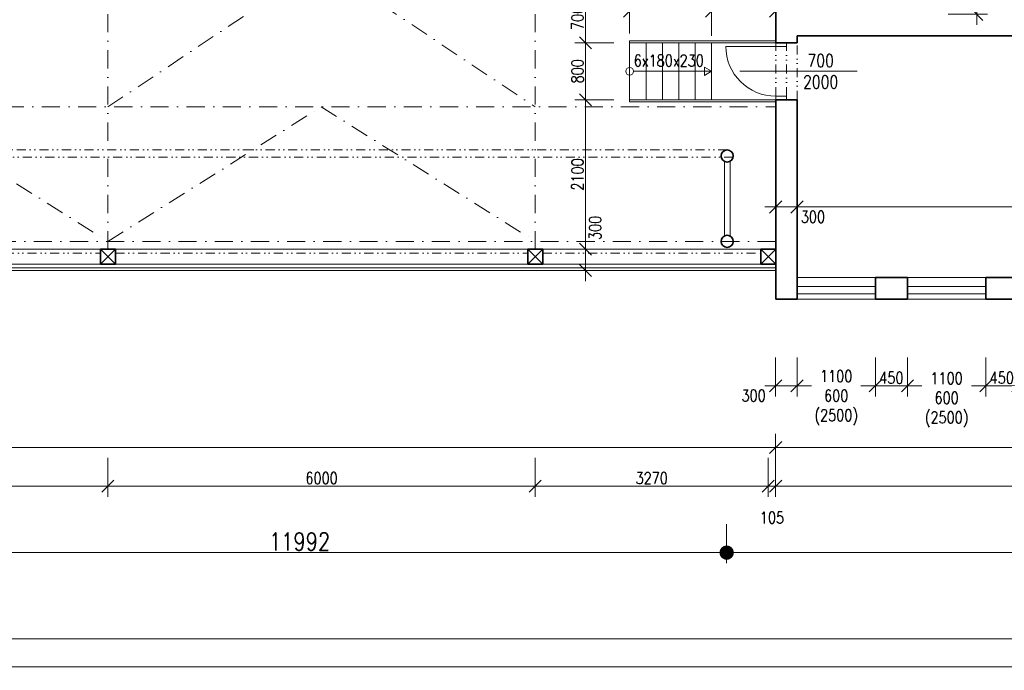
# Model space of a CAD drawing. Header units: millimetres. Extents: x -485339 to 286898, y -1189934 to 1602269.
# Tile 161 of 230: x -81119 to -67295, y -640537 to -631394. Entities that reach past the tile are written whole.
import ezdxf

# ---------------------------------------------------------------- set-up
doc = ezdxf.new("R2010")
doc.units = ezdxf.units.MM
doc.header["$LTSCALE"] = 10
doc.linetypes.add('DASHDOT', pattern=[25.4, 12.7, -6.35, 0, -6.35])
doc.linetypes.add('DĚLICÍ2', pattern=[15.875, 6.35, -3.175, 0, -3.175, 0, -3.175])
doc.layers.get('Defpoints').update_dxf_attribs({"lineweight": 0})
doc.layers.add('BOUR_OBV.PLÁŠT', color=7, linetype='Continuous', lineweight=18, true_color=0x4ccd32)
for name, color, linetype, lineweight in [('St__otvory_dveře', 40, 'Continuous', 18), ('St_kóty', 132, 'Continuous', 18), ('St_otvory_okna', 40, 'Continuous', 18), ('St_popis', 250, 'Continuous', 18), ('St_popis_otvory', 40, 'Continuous', 18), ('St_sloupy_konstrukce haly', 5, 'Continuous', 35), ('St_sloupy_opláštění_půdorys', 25, 'Continuous', 35), ('St_čáry_nad', 250, 'DĚLICÍ2', 18), ('St_čáry_obrys', 5, 'Continuous', 35), ('St_čáry_osy', 250, 'DASHDOT', 18), ('St_čáry_plné', 250, 'Continuous', 18)]:
    doc.layers.add(name, color=color, linetype=linetype, lineweight=lineweight)
doc.styles.get("Standard").update_dxf_attribs({"font": 'simplex.shx', "width": 0.8})
doc.dimstyles.new('stavebníM100', dxfattribs={"dimtxt": 165, "dimasz": 170, "dimexe": 150, "dimexo": 100, "dimgap": 30, "dimtad": 1, "dimdec": 0, "dimtxsty": 'Standard', "dimblk": 'OBLIQUE', "dimcen": -2.5, "dimdle": 150, "dimclrd": 256, "dimclre": 256, "dimclrt": 256, "dimadec": 4, "dimazin": 0, "dimtfac": 1, "dimtdec": 0, "dimtmove": 2, "dimatfit": 3, "dimldrblk": 'OBLIQUE', "dimfxl": 400, "dimfxlon": 1, "dimlwd": -1, "dimlwe": -1, "dimarcsym": 0})
doc.dimstyles.new('stavebníM100_modul', dxfattribs={"dimtxt": 250, "dimasz": 200, "dimexe": 150, "dimexo": 100, "dimgap": 30, "dimtad": 1, "dimdec": 0, "dimtxsty": 'Standard', "dimblk": 'DOT', "dimcen": -2.5, "dimdle": 150, "dimclrd": 256, "dimclre": 256, "dimclrt": 256, "dimadec": 4, "dimazin": 0, "dimtfac": 1, "dimtdec": 0, "dimtmove": 2, "dimatfit": 3, "dimldrblk": 'OBLIQUE', "dimfxl": 400, "dimfxlon": 1, "dimlwd": -1, "dimlwe": -1, "dimarcsym": 0})
doc.dimstyles.new('stavebníM50 vnitřní', dxfattribs={"dimtxt": 100, "dimasz": 100, "dimexe": 50, "dimexo": 100, "dimgap": 30, "dimtad": 1, "dimdec": 0, "dimtxsty": 'Standard', "dimblk": 'OBLIQUE', "dimcen": 2.5, "dimclrd": 256, "dimclre": 256, "dimclrt": 256, "dimadec": 0, "dimazin": 0, "dimtfac": 1, "dimtdec": 0, "dimtmove": 2, "dimatfit": 2, "dimldrblk": 'OBLIQUE', "dimfxl": 250, "dimfxlon": 1, "dimlwd": -1, "dimlwe": -1, "dimarcsym": 0})

# ---------------------------------------------------------------- blocks, each defined once
blk = doc.blocks.new('G$C08AFE675')
at = {"layer": 'St_sloupy_konstrukce haly', "color": 250, "lineweight": 18, "ltscale": 2}
for points in [[(-525, 40), (525, 40)], [(-525, -40), (525, -40)]]:
    blk.add_lwpolyline(points, dxfattribs=at)
at = {"layer": 'St_sloupy_konstrukce haly', "ltscale": 2}
for centre in [(-600, 0), (600, 0)]:
    blk.add_circle(centre, 85, dxfattribs=at)
blk = doc.blocks.new('G$C93A3BA26')
at = {"layer": 'St__otvory_dveře', "ltscale": 2}
for points in [[(0, -50), (50, -50), (50, 100), (0, 100)], [(750, -49), (800, -49), (800, 101), (750, 101)]]:
    blk.add_lwpolyline(points, close=True, dxfattribs=at)
at = {"layer": 'St__otvory_dveře', "linetype": 'DĚLICÍ2', "ltscale": 2}
for points in [[(750, 101), (50, 100)], [(750, -49), (50, -50)]]:
    blk.add_lwpolyline(points, dxfattribs=at)
at = {"layer": 'St__otvory_dveře', "ltscale": 2}
blk.add_lwpolyline([(50, -50), (50, -750)], dxfattribs=at)
blk.add_arc((50, -50), 700, 270, 0, dxfattribs=at)
blk = doc.blocks.new('G$C0F2906C7')
at = {"layer": 'St_sloupy_opláštění_půdorys', "ltscale": 2}
blk.add_lwpolyline([(-105, -105), (105, -105), (105, 105), (-105, 105)], close=True, dxfattribs=at)
for points in [[(-105, 105), (105, -105)], [(105, 105), (-105, -105)]]:
    blk.add_lwpolyline(points, dxfattribs=at)
blk = doc.blocks.new('*U3715')
at = {"layer": 'St_čáry_osy', "ltscale": 2}
blk.add_lwpolyline([(-3000, -1945), (-4, -55), (3000, -1945)], dxfattribs=at)
blk = doc.blocks.new('*U3716')
at = {"layer": 'St_čáry_osy', "ltscale": 2}
for p in [(48000, 0), (54000, 0)]:
    blk.add_blockref('*U3715', p, dxfattribs=at)
blk = doc.blocks.new('_OBLIQUE')
at = {"color": 0, "linetype": 'ByBlock'}
blk.add_line((-0.5, -0.5), (0.5, 0.5), dxfattribs=at)
blk = doc.blocks.new('*D4048')
at = {"layer": 'Defpoints', "color": 0}
for p in [(-140255, -636716), (-70505, -637116), (-70505, -637405)]:
    blk.add_point(p, dxfattribs=at)
at = {"layer": 'St_kóty'}
for p, q in [((-140255, -637005), (-140255, -637555)), ((-70505, -637216), (-70505, -637555)), ((-140405, -637405), (-70355, -637405))]:
    blk.add_line(p, q, dxfattribs=at)
at = {"layer": 'St_kóty', "linetype": 'ByBlock', "xscale": 170, "yscale": 170, "zscale": 170, "rotation": 180}
blk.add_blockref('_OBLIQUE', (-140255, -637405), dxfattribs=at)
at = {"layer": 'St_kóty', "linetype": 'ByBlock', "xscale": 170, "yscale": 170, "zscale": 170}
blk.add_blockref('_OBLIQUE', (-70505, -637405), dxfattribs=at)
at = {"layer": 'St_kóty', "insert": (-105380, -637292), "char_height": 165, "attachment_point": 5}
blk.add_mtext('69750', dxfattribs=at)
blk = doc.blocks.new('*D4049')
at = {"layer": 'Defpoints', "color": 0}
for p in [(-70505, -637116), (-59725, -637116), (-59725, -637405)]:
    blk.add_point(p, dxfattribs=at)
at = {"layer": 'St_kóty'}
for p, q in [((-70505, -637216), (-70505, -637555)), ((-59725, -637216), (-59725, -637555)), ((-70655, -637405), (-59575, -637405))]:
    blk.add_line(p, q, dxfattribs=at)
at = {"layer": 'St_kóty', "linetype": 'ByBlock', "xscale": 170, "yscale": 170, "zscale": 170, "rotation": 180}
blk.add_blockref('_OBLIQUE', (-70505, -637405), dxfattribs=at)
at = {"layer": 'St_kóty', "linetype": 'ByBlock', "xscale": 170, "yscale": 170, "zscale": 170}
blk.add_blockref('_OBLIQUE', (-59725, -637405), dxfattribs=at)
at = {"layer": 'St_kóty', "insert": (-65115, -637292), "char_height": 165, "attachment_point": 5}
blk.add_mtext('10780', dxfattribs=at)
blk = doc.blocks.new('*D4055')
at = {"layer": 'Defpoints', "color": 0}
for p in [(-67555, -635319), (-67105, -635319), (-67555, -636539)]:
    blk.add_point(p, dxfattribs=at)
at = {"layer": 'St_kóty'}
for p, q in [((-67555, -636139), (-67555, -636689)), ((-67105, -636139), (-67105, -636689)), ((-66955, -636539), (-67705, -636539))]:
    blk.add_line(p, q, dxfattribs=at)
at = {"layer": 'St_kóty', "linetype": 'ByBlock', "xscale": 170, "yscale": 170, "zscale": 170, "rotation": 180}
blk.add_blockref('_OBLIQUE', (-67555, -636539), dxfattribs=at)
at = {"layer": 'St_kóty', "linetype": 'ByBlock', "xscale": 170, "yscale": 170, "zscale": 170}
blk.add_blockref('_OBLIQUE', (-67105, -636539), dxfattribs=at)
at = {"layer": 'St_kóty', "insert": (-67330, -636426), "char_height": 165, "attachment_point": 5}
blk.add_mtext('450', dxfattribs=at)
blk = doc.blocks.new('*D4056')
at = {"layer": 'Defpoints', "color": 0}
for p in [(-68655, -635319), (-67555, -635319), (-68655, -636539)]:
    blk.add_point(p, dxfattribs=at)
at = {"layer": 'St_kóty'}
for p, q in [((-68655, -636139), (-68655, -636689)), ((-67555, -636139), (-67555, -636689)), ((-68805, -636539), (-68452, -636539)), ((-67405, -636539), (-67757, -636539))]:
    blk.add_line(p, q, dxfattribs=at)
at = {"layer": 'St_kóty', "linetype": 'ByBlock', "xscale": 170, "yscale": 170, "zscale": 170, "rotation": 180}
blk.add_blockref('_OBLIQUE', (-68655, -636539), dxfattribs=at)
at = {"layer": 'St_kóty', "linetype": 'ByBlock', "xscale": 170, "yscale": 170, "zscale": 170}
blk.add_blockref('_OBLIQUE', (-67555, -636539), dxfattribs=at)
at = {"layer": 'St_kóty', "insert": (-68105, -636735), "char_height": 165, "attachment_point": 5}
blk.add_mtext('1100\\P600\\P(2500)', dxfattribs=at)
blk = doc.blocks.new('*D4057')
at = {"layer": 'Defpoints', "color": 0}
for p in [(-69105, -635319), (-68655, -635319), (-69105, -636539)]:
    blk.add_point(p, dxfattribs=at)
at = {"layer": 'St_kóty'}
for p, q in [((-69105, -636139), (-69105, -636689)), ((-68655, -636139), (-68655, -636689)), ((-68505, -636539), (-69255, -636539))]:
    blk.add_line(p, q, dxfattribs=at)
at = {"layer": 'St_kóty', "linetype": 'ByBlock', "xscale": 170, "yscale": 170, "zscale": 170, "rotation": 180}
blk.add_blockref('_OBLIQUE', (-69105, -636539), dxfattribs=at)
at = {"layer": 'St_kóty', "linetype": 'ByBlock', "xscale": 170, "yscale": 170, "zscale": 170}
blk.add_blockref('_OBLIQUE', (-68655, -636539), dxfattribs=at)
at = {"layer": 'St_kóty', "insert": (-68880, -636426), "char_height": 165, "attachment_point": 5}
blk.add_mtext('450', dxfattribs=at)
blk = doc.blocks.new('*D4058')
at = {"layer": 'Defpoints', "color": 0}
for p in [(-70205, -635319), (-69105, -635319), (-70205, -636539)]:
    blk.add_point(p, dxfattribs=at)
at = {"layer": 'St_kóty'}
for p, q in [((-70205, -636139), (-70205, -636689)), ((-69105, -636139), (-69105, -636689)), ((-70355, -636539), (-70002, -636539)), ((-68955, -636539), (-69307, -636539))]:
    blk.add_line(p, q, dxfattribs=at)
at = {"layer": 'St_kóty', "linetype": 'ByBlock', "xscale": 170, "yscale": 170, "zscale": 170, "rotation": 180}
blk.add_blockref('_OBLIQUE', (-70205, -636539), dxfattribs=at)
at = {"layer": 'St_kóty', "linetype": 'ByBlock', "xscale": 170, "yscale": 170, "zscale": 170}
blk.add_blockref('_OBLIQUE', (-69105, -636539), dxfattribs=at)
at = {"layer": 'St_kóty', "insert": (-69655, -636705), "char_height": 165, "attachment_point": 5}
blk.add_mtext('1100\\P600\\P(2500)', dxfattribs=at)
blk = doc.blocks.new('*D4059')
at = {"layer": 'Defpoints', "color": 0}
for p in [(-70505, -635319), (-70205, -635319), (-70505, -636539)]:
    blk.add_point(p, dxfattribs=at)
at = {"layer": 'St_kóty'}
for p, q in [((-70505, -636139), (-70505, -636689)), ((-70205, -636139), (-70205, -636689)), ((-70055, -636539), (-70655, -636539))]:
    blk.add_line(p, q, dxfattribs=at)
at = {"layer": 'St_kóty', "linetype": 'ByBlock', "xscale": 170, "yscale": 170, "zscale": 170, "rotation": 180}
blk.add_blockref('_OBLIQUE', (-70505, -636539), dxfattribs=at)
at = {"layer": 'St_kóty', "linetype": 'ByBlock', "xscale": 170, "yscale": 170, "zscale": 170}
blk.add_blockref('_OBLIQUE', (-70205, -636539), dxfattribs=at)
at = {"layer": 'St_kóty', "insert": (-70815, -636676), "char_height": 165, "attachment_point": 5}
blk.add_mtext('300', dxfattribs=at)
blk = doc.blocks.new('*D4073')
at = {"layer": 'Defpoints', "color": 0}
for p in [(-85880, -634724), (-79880, -634724), (-79880, -637949)]:
    blk.add_point(p, dxfattribs=at)
at = {"layer": 'St_kóty'}
for p, q in [((-85880, -637549), (-85880, -638099)), ((-79880, -637549), (-79880, -638099)), ((-86030, -637949), (-79730, -637949))]:
    blk.add_line(p, q, dxfattribs=at)
at = {"layer": 'St_kóty', "xscale": 170, "yscale": 170, "zscale": 170, "rotation": 180}
blk.add_blockref('_OBLIQUE', (-85880, -637949), dxfattribs=at)
at = {"layer": 'St_kóty', "xscale": 170, "yscale": 170, "zscale": 170}
blk.add_blockref('_OBLIQUE', (-79880, -637949), dxfattribs=at)
at = {"layer": 'St_kóty', "insert": (-82880, -637836), "char_height": 165, "attachment_point": 5}
blk.add_mtext('6000', dxfattribs=at)
blk = doc.blocks.new('*D4074')
at = {"layer": 'Defpoints', "color": 0}
for p in [(-79880, -634724), (-73880, -634724), (-73880, -637949)]:
    blk.add_point(p, dxfattribs=at)
at = {"layer": 'St_kóty'}
for p, q in [((-79880, -637549), (-79880, -638099)), ((-73880, -637549), (-73880, -638099)), ((-80030, -637949), (-73730, -637949))]:
    blk.add_line(p, q, dxfattribs=at)
at = {"layer": 'St_kóty', "xscale": 170, "yscale": 170, "zscale": 170, "rotation": 180}
blk.add_blockref('_OBLIQUE', (-79880, -637949), dxfattribs=at)
at = {"layer": 'St_kóty', "xscale": 170, "yscale": 170, "zscale": 170}
blk.add_blockref('_OBLIQUE', (-73880, -637949), dxfattribs=at)
at = {"layer": 'St_kóty', "insert": (-76880, -637836), "char_height": 165, "attachment_point": 5}
blk.add_mtext('6000', dxfattribs=at)
blk = doc.blocks.new('*D4075')
at = {"layer": 'Defpoints', "color": 0}
for p in [(-73880, -634724), (-70610, -634724), (-70610, -637949)]:
    blk.add_point(p, dxfattribs=at)
at = {"layer": 'St_kóty'}
for p, q in [((-73880, -637549), (-73880, -638099)), ((-70610, -637549), (-70610, -638099)), ((-74030, -637949), (-70460, -637949))]:
    blk.add_line(p, q, dxfattribs=at)
at = {"layer": 'St_kóty', "xscale": 170, "yscale": 170, "zscale": 170, "rotation": 180}
blk.add_blockref('_OBLIQUE', (-73880, -637949), dxfattribs=at)
at = {"layer": 'St_kóty', "xscale": 170, "yscale": 170, "zscale": 170}
blk.add_blockref('_OBLIQUE', (-70610, -637949), dxfattribs=at)
at = {"layer": 'St_kóty', "insert": (-72245, -637836), "char_height": 165, "attachment_point": 5}
blk.add_mtext('3270', dxfattribs=at)
blk = doc.blocks.new('*D4076')
at = {"layer": 'Defpoints', "color": 0}
for p in [(-70610, -634724), (-70505, -635319), (-70505, -637949)]:
    blk.add_point(p, dxfattribs=at)
at = {"layer": 'St_kóty'}
for p, q in [((-70610, -637549), (-70610, -638099)), ((-70505, -637549), (-70505, -638099)), ((-70760, -637949), (-70355, -637949))]:
    blk.add_line(p, q, dxfattribs=at)
at = {"layer": 'St_kóty', "xscale": 170, "yscale": 170, "zscale": 170, "rotation": 180}
blk.add_blockref('_OBLIQUE', (-70610, -637949), dxfattribs=at)
at = {"layer": 'St_kóty', "xscale": 170, "yscale": 170, "zscale": 170}
blk.add_blockref('_OBLIQUE', (-70505, -637949), dxfattribs=at)
at = {"layer": 'St_kóty', "insert": (-70557, -638391), "char_height": 165, "attachment_point": 5}
blk.add_mtext('105', dxfattribs=at)
blk = doc.blocks.new('*D4077')
at = {"layer": 'Defpoints', "color": 0}
for p in [(-70505, -635319), (-59725, -635319), (-59725, -637949)]:
    blk.add_point(p, dxfattribs=at)
at = {"layer": 'St_kóty'}
for p, q in [((-70505, -637549), (-70505, -638099)), ((-59725, -637549), (-59725, -638099)), ((-70655, -637949), (-59575, -637949))]:
    blk.add_line(p, q, dxfattribs=at)
at = {"layer": 'St_kóty', "linetype": 'ByBlock', "xscale": 170, "yscale": 170, "zscale": 170, "rotation": 180}
blk.add_blockref('_OBLIQUE', (-70505, -637949), dxfattribs=at)
at = {"layer": 'St_kóty', "linetype": 'ByBlock', "xscale": 170, "yscale": 170, "zscale": 170}
blk.add_blockref('_OBLIQUE', (-59725, -637949), dxfattribs=at)
at = {"layer": 'St_kóty', "insert": (-65115, -637836), "char_height": 165, "attachment_point": 5}
blk.add_mtext('10780', dxfattribs=at)
blk = doc.blocks.new('_Dot')
at = {"color": 0, "linetype": 'ByBlock', "lineweight": -2}
blk.add_line((-0.5, 0), (-1, 0), dxfattribs=at)
at = {"color": 0, "linetype": 'ByBlock', "const_width": 0.5}
blk.add_lwpolyline([(-0.25, 0, 1), (0.25, 0, 1)], format="xyb", close=True, dxfattribs=at)
blk = doc.blocks.new('*D4087')
at = {"layer": 'Defpoints', "color": 0}
for p in [(-71193, -615624), (-59185, -615624), (-71193, -638883)]:
    blk.add_point(p, dxfattribs=at)
at = {"layer": 'St_kóty'}
for p, q in [((-71193, -638483), (-71193, -639033)), ((-59185, -638483), (-59185, -639033)), ((-59385, -638883), (-70993, -638883))]:
    blk.add_line(p, q, dxfattribs=at)
at = {"layer": 'St_kóty', "xscale": 200, "yscale": 200, "zscale": 200, "rotation": 180}
blk.add_blockref('_Dot', (-71193, -638883), dxfattribs=at)
at = {"layer": 'St_kóty', "xscale": 200, "yscale": 200, "zscale": 200}
blk.add_blockref('_Dot', (-59185, -638883), dxfattribs=at)
at = {"layer": 'St_kóty', "insert": (-65189, -638728), "char_height": 250, "attachment_point": 5}
blk.add_mtext('12008', dxfattribs=at)
blk = doc.blocks.new('*D4088')
at = {"layer": 'Defpoints', "color": 0}
for p in [(-83185, -615709), (-71193, -615624), (-83185, -638883)]:
    blk.add_point(p, dxfattribs=at)
at = {"layer": 'St_kóty'}
for p, q in [((-83185, -638483), (-83185, -639033)), ((-71193, -638483), (-71193, -639033)), ((-71393, -638883), (-82985, -638883))]:
    blk.add_line(p, q, dxfattribs=at)
at = {"layer": 'St_kóty', "xscale": 200, "yscale": 200, "zscale": 200, "rotation": 180}
blk.add_blockref('_Dot', (-83185, -638883), dxfattribs=at)
at = {"layer": 'St_kóty', "xscale": 200, "yscale": 200, "zscale": 200}
blk.add_blockref('_Dot', (-71193, -638883), dxfattribs=at)
at = {"layer": 'St_kóty', "insert": (-77189, -638728), "char_height": 250, "attachment_point": 5}
blk.add_mtext('11992', dxfattribs=at)
blk = doc.blocks.new('*D4180')
at = {"layer": 'Defpoints', "color": 0}
for p in [(-71405, -631275), (-72555, -631689), (-71405, -631719)]:
    blk.add_point(p, dxfattribs=at)
at = {"layer": 'St_kóty'}
for p, q in [((-72555, -631589), (-72555, -631125)), ((-71405, -631619), (-71405, -631125)), ((-72705, -631275), (-71255, -631275))]:
    blk.add_line(p, q, dxfattribs=at)
at = {"layer": 'St_kóty', "linetype": 'ByBlock', "xscale": 170, "yscale": 170, "zscale": 170, "rotation": 180}
blk.add_blockref('_OBLIQUE', (-72555, -631275), dxfattribs=at)
at = {"layer": 'St_kóty', "linetype": 'ByBlock', "xscale": 170, "yscale": 170, "zscale": 170}
blk.add_blockref('_OBLIQUE', (-71405, -631275), dxfattribs=at)
at = {"layer": 'St_kóty', "insert": (-71980, -631163), "char_height": 165, "attachment_point": 5}
blk.add_mtext('1150', dxfattribs=at)
blk = doc.blocks.new('*D4181')
at = {"layer": 'Defpoints', "color": 0}
for p in [(-70505, -631019), (-70505, -631275), (-71405, -631719)]:
    blk.add_point(p, dxfattribs=at)
at = {"layer": 'St_kóty'}
for p, q in [((-71405, -631619), (-71405, -631125)), ((-70505, -631119), (-70505, -631425)), ((-71555, -631275), (-70355, -631275))]:
    blk.add_line(p, q, dxfattribs=at)
at = {"layer": 'St_kóty', "linetype": 'ByBlock', "xscale": 170, "yscale": 170, "zscale": 170, "rotation": 180}
blk.add_blockref('_OBLIQUE', (-71405, -631275), dxfattribs=at)
at = {"layer": 'St_kóty', "linetype": 'ByBlock', "xscale": 170, "yscale": 170, "zscale": 170}
blk.add_blockref('_OBLIQUE', (-70505, -631275), dxfattribs=at)
at = {"layer": 'St_kóty', "insert": (-70955, -631163), "char_height": 165, "attachment_point": 5}
blk.add_mtext('900', dxfattribs=at)
blk = doc.blocks.new('*D4182')
at = {"layer": 'Defpoints', "color": 0}
for p in [(-70505, -631019), (-73175, -631719), (-70505, -631719)]:
    blk.add_point(p, dxfattribs=at)
at = {"layer": 'St_kóty'}
for p, q in [((-73175, -630869), (-73175, -631869)), ((-72775, -631019), (-73325, -631019)), ((-72775, -631719), (-73325, -631719))]:
    blk.add_line(p, q, dxfattribs=at)
at = {"layer": 'St_kóty', "xscale": 170, "yscale": 170, "zscale": 170}
for p, rotation in [((-73175, -631019), 90), ((-73175, -631719), 270)]:
    blk.add_blockref('_OBLIQUE', p, dxfattribs=dict(at, rotation=rotation))
at = {"layer": 'St_kóty', "insert": (-73287, -631369), "char_height": 165, "attachment_point": 5, "rotation": 90}
blk.add_mtext('700', dxfattribs=at)
blk = doc.blocks.new('*D4183')
at = {"layer": 'Defpoints', "color": 0}
for p in [(-70505, -631719), (-73175, -632519), (-72555, -632519)]:
    blk.add_point(p, dxfattribs=at)
at = {"layer": 'St_kóty'}
for p, q in [((-73175, -631569), (-73175, -632669)), ((-72775, -631719), (-73325, -631719)), ((-72775, -632519), (-73325, -632519))]:
    blk.add_line(p, q, dxfattribs=at)
at = {"layer": 'St_kóty', "xscale": 170, "yscale": 170, "zscale": 170}
for p, rotation in [((-73175, -631719), 90), ((-73175, -632519), 270)]:
    blk.add_blockref('_OBLIQUE', p, dxfattribs=dict(at, rotation=rotation))
at = {"layer": 'St_kóty', "insert": (-73287, -632119), "char_height": 165, "attachment_point": 5, "rotation": 90}
blk.add_mtext('800', dxfattribs=at)
blk = doc.blocks.new('*D4184')
at = {"layer": 'Defpoints', "color": 0}
for p in [(-72555, -632519), (-73175, -634619), (-70505, -634619)]:
    blk.add_point(p, dxfattribs=at)
at = {"layer": 'St_kóty'}
for p, q in [((-73175, -632369), (-73175, -634769)), ((-72775, -632519), (-73325, -632519)), ((-72775, -634619), (-73325, -634619))]:
    blk.add_line(p, q, dxfattribs=at)
at = {"layer": 'St_kóty', "xscale": 170, "yscale": 170, "zscale": 170}
for p, rotation in [((-73175, -632519), 90), ((-73175, -634619), 270)]:
    blk.add_blockref('_OBLIQUE', p, dxfattribs=dict(at, rotation=rotation))
at = {"layer": 'St_kóty', "insert": (-73287, -633569), "char_height": 165, "attachment_point": 5, "rotation": 90}
blk.add_mtext('2100', dxfattribs=at)
blk = doc.blocks.new('*D4185')
at = {"layer": 'Defpoints', "color": 0}
for p in [(-70505, -634619), (-73175, -634919), (-70505, -634919)]:
    blk.add_point(p, dxfattribs=at)
at = {"layer": 'St_kóty'}
for p, q in [((-73175, -634469), (-73175, -635069)), ((-72775, -634619), (-73325, -634619)), ((-72775, -634919), (-73325, -634919))]:
    blk.add_line(p, q, dxfattribs=at)
at = {"layer": 'St_kóty', "xscale": 170, "yscale": 170, "zscale": 170}
for p, rotation in [((-73175, -634619), 90), ((-73175, -634919), 270)]:
    blk.add_blockref('_OBLIQUE', p, dxfattribs=dict(at, rotation=rotation))
at = {"layer": 'St_kóty', "insert": (-73039, -634320), "char_height": 165, "attachment_point": 5, "rotation": 90}
blk.add_mtext('300', dxfattribs=at)
blk = doc.blocks.new('*D4186')
at = {"layer": 'Defpoints', "color": 0}
for p in [(-70205, -635019), (-63314, -635019), (-70205, -635319)]:
    blk.add_point(p, dxfattribs=at)
at = {"layer": 'St_kóty'}
for p, q in [((-63314, -635469), (-63314, -634869)), ((-63714, -635019), (-63164, -635019)), ((-63714, -635319), (-63164, -635319))]:
    blk.add_line(p, q, dxfattribs=at)
at = {"layer": 'St_kóty', "linetype": 'ByBlock', "xscale": 170, "yscale": 170, "zscale": 170}
for p, rotation in [((-63314, -635019), 90), ((-63314, -635319), 270)]:
    blk.add_blockref('_OBLIQUE', p, dxfattribs=dict(at, rotation=rotation))
at = {"layer": 'St_kóty', "insert": (-63126, -634826), "char_height": 165, "attachment_point": 5, "rotation": 90}
blk.add_mtext('300', dxfattribs=at)
blk = doc.blocks.new('*D4187')
at = {"layer": 'Defpoints', "color": 0}
for p in [(-63314, -631619), (-63126, -631619), (-70205, -635019)]:
    blk.add_point(p, dxfattribs=at)
at = {"layer": 'St_kóty'}
for p, q in [((-63314, -635169), (-63314, -631469)), ((-63226, -631619), (-63464, -631619)), ((-63714, -635019), (-63164, -635019))]:
    blk.add_line(p, q, dxfattribs=at)
at = {"layer": 'St_kóty', "linetype": 'ByBlock', "xscale": 170, "yscale": 170, "zscale": 170}
for p, rotation in [((-63314, -631619), 90), ((-63314, -635019), 270)]:
    blk.add_blockref('_OBLIQUE', p, dxfattribs=dict(at, rotation=rotation))
at = {"layer": 'St_kóty', "insert": (-63426, -633319), "char_height": 165, "attachment_point": 5, "rotation": 90}
blk.add_mtext('3400', dxfattribs=at)
blk = doc.blocks.new('*D4193')
at = {"layer": 'Defpoints', "color": 0}
for p in [(-70205, -631019), (-67681, -631019), (-70205, -631319)]:
    blk.add_point(p, dxfattribs=at)
at = {"layer": 'St_kóty'}
for p, q in [((-67681, -631469), (-67681, -630869)), ((-68081, -631019), (-67531, -631019)), ((-68081, -631319), (-67531, -631319))]:
    blk.add_line(p, q, dxfattribs=at)
at = {"layer": 'St_kóty', "linetype": 'ByBlock', "xscale": 170, "yscale": 170, "zscale": 170}
for p, rotation in [((-67681, -631019), 90), ((-67681, -631319), 270)]:
    blk.add_blockref('_OBLIQUE', p, dxfattribs=dict(at, rotation=rotation))
at = {"layer": 'St_kóty', "insert": (-67485, -630777), "char_height": 165, "attachment_point": 5, "rotation": 90}
blk.add_mtext('300', dxfattribs=at)
blk = doc.blocks.new('*D4196')
at = {"layer": 'Defpoints', "color": 0}
for p in [(-70205, -634026), (-70505, -634509), (-70205, -634509)]:
    blk.add_point(p, dxfattribs=at)
at = {"layer": 'St_kóty'}
for p, q in [((-70505, -634409), (-70505, -633876)), ((-70205, -634409), (-70205, -633876)), ((-70655, -634026), (-70055, -634026))]:
    blk.add_line(p, q, dxfattribs=at)
at = {"layer": 'St_kóty', "linetype": 'ByBlock', "xscale": 170, "yscale": 170, "zscale": 170, "rotation": 180}
blk.add_blockref('_OBLIQUE', (-70505, -634026), dxfattribs=at)
at = {"layer": 'St_kóty', "linetype": 'ByBlock', "xscale": 170, "yscale": 170, "zscale": 170}
blk.add_blockref('_OBLIQUE', (-70205, -634026), dxfattribs=at)
at = {"layer": 'St_kóty', "insert": (-69982, -634165), "char_height": 165, "attachment_point": 5}
blk.add_mtext('300', dxfattribs=at)
blk = doc.blocks.new('*D4197')
at = {"layer": 'Defpoints', "color": 0}
for p in [(-60025, -633189), (-60025, -634026), (-70205, -634509)]:
    blk.add_point(p, dxfattribs=at)
at = {"layer": 'St_kóty'}
for p, q in [((-60025, -633626), (-60025, -634176)), ((-70205, -634409), (-70205, -633876)), ((-70355, -634026), (-59875, -634026))]:
    blk.add_line(p, q, dxfattribs=at)
at = {"layer": 'St_kóty', "linetype": 'ByBlock', "xscale": 170, "yscale": 170, "zscale": 170, "rotation": 180}
blk.add_blockref('_OBLIQUE', (-70205, -634026), dxfattribs=at)
at = {"layer": 'St_kóty', "linetype": 'ByBlock', "xscale": 170, "yscale": 170, "zscale": 170}
blk.add_blockref('_OBLIQUE', (-60025, -634026), dxfattribs=at)
at = {"layer": 'St_kóty', "insert": (-65115, -633913), "char_height": 165, "attachment_point": 5}
blk.add_mtext('10180', dxfattribs=at)
blk = doc.blocks.new('*D5385')
at = {"layer": 'Defpoints', "color": 0}
for p in [(-43625, -616887), (-140555, -634919), (-43625, -640487)]:
    blk.add_point(p, dxfattribs=at)
at = {"layer": 'St_kóty'}
for p, q in [((-140555, -640237), (-140555, -640537)), ((-43625, -640237), (-43625, -640537)), ((-140555, -640487), (-43625, -640487))]:
    blk.add_line(p, q, dxfattribs=at)
at = {"layer": 'St_kóty', "linetype": 'ByBlock', "xscale": 100, "yscale": 100, "zscale": 100, "rotation": 180}
blk.add_blockref('_OBLIQUE', (-140555, -640487), dxfattribs=at)
at = {"layer": 'St_kóty', "linetype": 'ByBlock', "xscale": 100, "yscale": 100, "zscale": 100}
blk.add_blockref('_OBLIQUE', (-43625, -640487), dxfattribs=at)
at = {"layer": 'St_kóty', "insert": (-92090, -640407), "char_height": 100, "attachment_point": 5}
blk.add_mtext('96930', dxfattribs=at)
blk = doc.blocks.new('*D5386')
at = {"layer": 'Defpoints', "color": 0}
for p in [(-140555, -634919), (-59725, -635319), (-59725, -640095)]:
    blk.add_point(p, dxfattribs=at)
at = {"layer": 'St_kóty'}
for p, q in [((-140555, -639845), (-140555, -640145)), ((-59725, -639845), (-59725, -640145)), ((-140555, -640095), (-59725, -640095))]:
    blk.add_line(p, q, dxfattribs=at)
at = {"layer": 'St_kóty', "linetype": 'ByBlock', "xscale": 100, "yscale": 100, "zscale": 100, "rotation": 180}
blk.add_blockref('_OBLIQUE', (-140555, -640095), dxfattribs=at)
at = {"layer": 'St_kóty', "linetype": 'ByBlock', "xscale": 100, "yscale": 100, "zscale": 100}
blk.add_blockref('_OBLIQUE', (-59725, -640095), dxfattribs=at)
at = {"layer": 'St_kóty', "insert": (-100140, -640015), "char_height": 100, "attachment_point": 5}
blk.add_mtext('80830', dxfattribs=at)

msp = doc.modelspace()

# ---------------------------------------------------------------- linework, layer by layer
at = {"layer": 'BOUR_OBV.PLÁŠT', "ltscale": 2}
for points in [[(-140254.9, -634829.2), (-70504.9, -634829.2)], [(-140254.9, -634879.2), (-70504.9, -634879.2)]]:
    msp.add_lwpolyline(points, dxfattribs=at)
at = {"layer": 'St_otvory_okna', "ltscale": 2}
for points in [[(-69104.9, -635144.2), (-70204.9, -635144.2)], [(-67554.9, -635144.2), (-68654.9, -635144.2)], [(-69104.9, -635244.2), (-70204.9, -635244.2)], [(-67554.9, -635244.2), (-68654.9, -635244.2)]]:
    msp.add_lwpolyline(points, dxfattribs=at)
at = {"layer": 'St_popis_otvory'}
msp.add_lwpolyline([(-71008.1, -632119.2), (-69360.6, -632119.2)], dxfattribs=at)
at = {"layer": 'St_čáry_nad', "ltscale": 2}
for points in [[(-70204.9, -632519.2), (-70204.9, -631719.2)], [(-71184.9, -633224.2), (-139879.9, -633224.2)], [(-71101.2, -633324.2), (-139879.9, -633324.2)], [(-85774.9, -634674.2), (-79984.9, -634674.2)], [(-79774.9, -634674.2), (-73984.9, -634674.2)], [(-73774.9, -634674.2), (-70714.9, -634674.2)]]:
    msp.add_lwpolyline(points, dxfattribs=at)
at = {"layer": 'St_čáry_obrys', "ltscale": 2}
for points in [[(-70504.9, -631719.2), (-70504.9, -631019.2)], [(-70504.9, -631719.2), (-70204.9, -631719.2)], [(-60024.9, -631619.2), (-70204.9, -631619.2)], [(-70204.9, -631719.2), (-70204.9, -631619.2)], [(-70504.9, -635319.2), (-70504.9, -632519.2)], [(-70504.9, -632519.2), (-70204.9, -632519.2)], [(-70204.9, -635319.2), (-70204.9, -632519.2)], [(-69104.9, -635319.2), (-69104.9, -635019.2)], [(-68654.9, -635019.2), (-69104.9, -635019.2)], [(-68654.9, -635319.2), (-68654.9, -635019.2)], [(-67554.9, -635319.2), (-67554.9, -635019.2)], [(-67104.9, -635019.2), (-67554.9, -635019.2)], [(-70204.9, -635319.2), (-70504.9, -635319.2)], [(-68654.9, -635319.2), (-69104.9, -635319.2)], [(-67104.9, -635319.2), (-67554.9, -635319.2)]]:
    msp.add_lwpolyline(points, dxfattribs=at)
at = {"layer": 'St_čáry_osy', "ltscale": 2}
for points in [[(-79879.9, -634619.2), (-79879.9, -567627.2)], [(-73879.9, -634619.2), (-73879.9, -625639.2)], [(-79879.9, -632619.2), (-76884.2, -630619.2), (-73879.9, -632619.2)], [(-140254.9, -632619.2), (-70504.9, -632619.2)], [(-70504.9, -634509.2), (-140099.9, -634509.2)]]:
    msp.add_lwpolyline(points, dxfattribs=at)
at = {"layer": 'St_čáry_plné', "ltscale": 2}
for p, q in [((-72554.9, -631689.2), (-70504.9, -631689.2)), ((-71404.9, -631719.2), (-71404.9, -632519.2)), ((-71404.9, -631719.2), (-70504.9, -631719.2)), ((-72554.9, -632549.2), (-70504.9, -632549.2)), ((-71404.9, -632519.2), (-70504.9, -632519.2))]:
    msp.add_line(p, q, dxfattribs=at)
for points in [[(-72554.9, -631689.2), (-72554.9, -632549.2)], [(-72324.9, -631719.2), (-72554.9, -631719.2), (-72554.9, -632519.2), (-72324.9, -632519.2)], [(-72094.9, -631719.2), (-72324.9, -631719.2), (-72324.9, -632519.2), (-72094.9, -632519.2)], [(-71864.9, -631719.2), (-72094.9, -631719.2), (-72094.9, -632519.2), (-71864.9, -632519.2)], [(-71634.9, -631719.2), (-71864.9, -631719.2), (-71864.9, -632519.2), (-71634.9, -632519.2)], [(-71404.9, -631719.2), (-71634.9, -631719.2), (-71634.9, -632519.2), (-71404.9, -632519.2)], [(-72500.3, -632119.2), (-71404.9, -632119.2)], [(-140254.9, -634619.2), (-70504.9, -634619.2)], [(-140254.9, -634919.2), (-70504.9, -634919.2)], [(-70204.9, -635019.2), (-69104.9, -635019.2)], [(-68654.9, -635019.2), (-67554.9, -635019.2)], [(-69104.9, -635319.2), (-70204.9, -635319.2)], [(-67554.9, -635319.2), (-68654.9, -635319.2)]]:
    msp.add_lwpolyline(points, dxfattribs=at)
msp.add_lwpolyline([(-71404.9, -632119.2), (-71506.3, -632060.7), (-71506.3, -632177.8)], close=True, dxfattribs=at)
msp.add_circle((-72554.9, -632119.2), 54.6, dxfattribs=at)

# ---------------------------------------------------------------- block references
at = {"layer": 'St__otvory_dveře', "ltscale": 2, "rotation": 270}
msp.add_blockref('G$C93A3BA26', (-70454.9, -631719.2), dxfattribs=at)
at = {"layer": 'St_sloupy_konstrukce haly', "ltscale": 2, "rotation": 90}
msp.add_blockref('G$C08AFE675', (-71184.9, -633909.2), dxfattribs=at)
at = {"layer": 'St_sloupy_opláštění_půdorys', "ltscale": 2, "rotation": 90}
for p in [(-79879.9, -634724.2), (-73879.9, -634724.2), (-70609.9, -634724.2)]:
    msp.add_blockref('G$C0F2906C7', p, dxfattribs=at)
at = {"layer": 'St_čáry_osy', "ltscale": 2}
msp.add_blockref('*U3716', (-130879.9, -632564.2), dxfattribs=at)

# ---------------------------------------------------------------- texts
at = {"layer": 'St_popis', "ltscale": 2, "width": 0.8}
msp.add_text('6x180x230', height=165, dxfattribs=at).set_placement((-72497.9, -632052.2))
at = {"layer": 'St_popis_otvory', "insert": (-69873.5, -632119.2), "char_height": 180, "width": 1342.526, "attachment_point": 5}
msp.add_mtext('700\\P2000', dxfattribs=at)

# ---------------------------------------------------------------- dimensions: what is measured, and where the dimension line sits
at = {"layer": 'St_kóty'}
for base, p1, p2, dimstyle, picture, middle in [((-83184.9, -638883.1), (-71193, -615623.8), (-83184.9, -615709.2), 'stavebníM100_modul', '*D4088', (-77188.9, -638728.1)), ((-71193, -638883.1), (-59184.9, -615624.2), (-71193, -615623.8), 'stavebníM100_modul', '*D4087', (-65188.9, -638728.1)), ((-43625.2, -640486.7), (-140554.9, -634919.2), (-43625.2, -616887.4), 'stavebníM50 vnitřní', '*D5385', (-92090, -640406.7)), ((-71404.9, -631275.1), (-72554.9, -631689.2), (-71404.9, -631719.2), 'stavebníM100', '*D4180', (-71979.9, -631162.6)), ((-70504.9, -631275.1), (-71404.9, -631719.2), (-70504.9, -631019.2), 'stavebníM100', '*D4181', (-70954.9, -631162.6)), ((-60024.9, -634026), (-70204.9, -634509.2), (-60024.9, -633189.2), 'stavebníM100', '*D4197', (-65114.9, -633913.5)), ((-79879.9, -637948.6), (-85879.9, -634724.2), (-79879.9, -634724.2), 'stavebníM100', '*D4073', (-82879.9, -637836.1)), ((-73879.9, -637948.6), (-79879.9, -634724.2), (-73879.9, -634724.2), 'stavebníM100', '*D4074', (-76879.9, -637836.1)), ((-70609.9, -637948.6), (-73879.9, -634724.2), (-70609.9, -634724.2), 'stavebníM100', '*D4075', (-72244.9, -637836.1)), ((-70504.9, -637948.6), (-70609.9, -634724.2), (-70504.9, -635319.2), 'stavebníM100', '*D4076', (-70557.4, -638391.1)), ((-59724.9, -640094.8), (-140554.9, -634919.2), (-59724.9, -635319.2), 'stavebníM50 vnitřní', '*D5386', (-100139.9, -640014.8)), ((-59724.9, -637948.6), (-70504.9, -635319.2), (-59724.9, -635319.2), 'stavebníM100', '*D4077', (-65114.9, -637836.1)), ((-69104.9, -636539), (-68654.9, -635319.2), (-69104.9, -635319.2), 'stavebníM100', '*D4057', (-68879.9, -636426.5)), ((-67554.9, -636539), (-67104.9, -635319.2), (-67554.9, -635319.2), 'stavebníM100', '*D4055', (-67329.9, -636426.5))]:
    dim = msp.add_linear_dim(base=base, p1=p1, p2=p2, dimstyle=dimstyle, dxfattribs=at)
    dim.commit()
    dim.dimension.update_dxf_attribs({"geometry": picture, "text_midpoint": middle})
for base, p1, p2, picture, middle in [((-67681.1, -631019.2), (-70204.9, -631319.2), (-70204.9, -631019.2), '*D4193', (-67485.4, -630776.8)), ((-73174.7, -634919.2), (-70504.9, -634619.2), (-70504.9, -634919.2), '*D4185', (-73039.1, -634320.3)), ((-63313.9, -635019.2), (-70204.9, -635319.2), (-70204.9, -635019.2), '*D4186', (-63125.9, -634826))]:
    dim = msp.add_linear_dim(base=base, p1=p1, p2=p2, angle=90, dimstyle='stavebníM100', dxfattribs=at)
    dim.commit()
    dim.dimension.update_dxf_attribs({"geometry": picture, "text_midpoint": middle, "dimtype": 160})
for base, p1, p2, picture, middle in [((-73174.7, -631719.2), (-70504.9, -631019.2), (-70504.9, -631719.2), '*D4182', (-73287.2, -631369.2)), ((-63313.9, -631619.2), (-70204.9, -635019.2), (-63125.9, -631619.2), '*D4187', (-63426.4, -633319.2)), ((-73174.7, -632519.2), (-70504.9, -631719.2), (-72554.9, -632519.2), '*D4183', (-73287.2, -632119.2)), ((-73174.7, -634619.2), (-72554.9, -632519.2), (-70504.9, -634619.2), '*D4184', (-73287.2, -633569.2))]:
    dim = msp.add_linear_dim(base=base, p1=p1, p2=p2, angle=90, dimstyle='stavebníM100', dxfattribs=at)
    dim.commit()
    dim.dimension.update_dxf_attribs({"geometry": picture, "text_midpoint": middle})
for base, p1, p2, picture, middle in [((-70204.9, -634026), (-70504.9, -634509.2), (-70204.9, -634509.2), '*D4196', (-69982.1, -634164.7)), ((-70504.9, -636539), (-70204.9, -635319.2), (-70504.9, -635319.2), '*D4059', (-70815.3, -636676))]:
    dim = msp.add_linear_dim(base=base, p1=p1, p2=p2, dimstyle='stavebníM100', dxfattribs=at)
    dim.commit()
    dim.dimension.update_dxf_attribs({"geometry": picture, "text_midpoint": middle, "dimtype": 160})
for base, p1, p2, picture, middle in [((-70204.9, -636539), (-69104.9, -635319.2), (-70204.9, -635319.2), '*D4058', (-69654.9, -636704.8)), ((-68654.9, -636539), (-67554.9, -635319.2), (-68654.9, -635319.2), '*D4056', (-68104.9, -636734.7))]:
    dim = msp.add_linear_dim(base=base, p1=p1, p2=p2, text='<>\\P600\\P(2500)', dimstyle='stavebníM100', override={"dimtxsty": 'Standard'}, dxfattribs=at)
    dim.commit()
    dim.dimension.update_dxf_attribs({"geometry": picture, "text_midpoint": middle, "dimtype": 160})
for base, p1, p2, picture, middle in [((-70504.9, -637404.5), (-140254.9, -636715.8), (-70504.9, -637115.8), '*D4048', (-105379.9, -637292)), ((-59724.9, -637404.5), (-70504.9, -637115.8), (-59724.9, -637115.8), '*D4049', (-65114.9, -637292))]:
    dim = msp.add_linear_dim(base=base, p1=p1, p2=p2, dimstyle='stavebníM100', override={"dimtxsty": 'Standard', "dimldrblk": 'OBLIQUE'}, dxfattribs=at)
    dim.commit()
    dim.dimension.update_dxf_attribs({"geometry": picture, "text_midpoint": middle})

doc.saveas('drawing.dxf')
